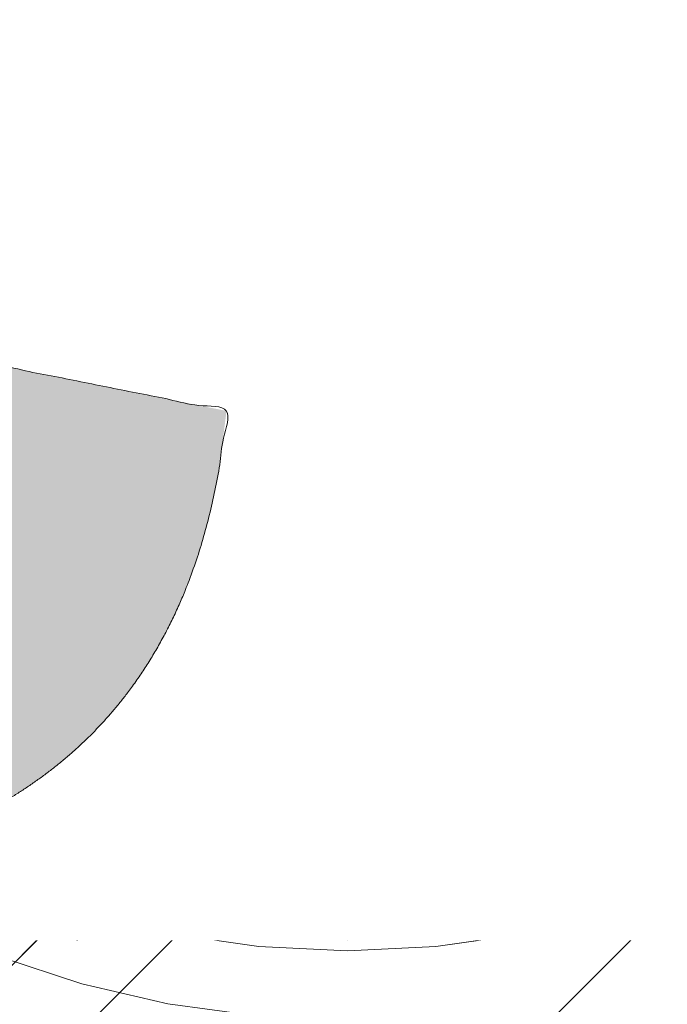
# Model space of a CAD drawing. Header units: inches. Extents: x -416 to -272, y -73 to 47.
# Tile 161 of 206: x -335.215 to -334.245, y -6.659 to -5.185. Entities that reach past the tile are written whole.
import ezdxf

# ---------------------------------------------------------------- set-up
doc = ezdxf.new("R2010")
doc.units = ezdxf.units.IN
doc.header["$LTSCALE"] = 32
doc.header["$MEASUREMENT"] = 0
doc.header["$PDMODE"] = 1
doc.header["$PDSIZE"] = -2
doc.linetypes.add('Dash Style-1', pattern=[0.083328, 0.041656, -0.041672])
for name, color, linetype, lineweight in [('Black', 7, 'Continuous', 18), ('DashLine', 7, 'Continuous', 13), ('DashLineFill', 7, 'Dash Style-1', 13), ('Drawing', 7, 'Continuous', 18), ('Metal-DeskStructure', 7, 'Continuous', 13), ('None', 7, 'Continuous', 18), ('SolidLine', 7, 'Continuous', 15), ('Wood_1-H', 7, 'Continuous', 13)]:
    doc.layers.add(name, color=color, linetype=linetype, lineweight=lineweight)
doc.layers.add('Metal-Leg', color=7, linetype='Continuous', lineweight=18, true_color=0x4c4c4c)
pattern_1 = [(45, (0, 0), (-1.61301565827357, 1.935715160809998), []), (45, (-1.0608, 1.0608), (-0.4723460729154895, 0.4167612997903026), [])]

# ---------------------------------------------------------------- blocks, each defined once
blk = doc.blocks.new('1BRPFY-Leg_Plate (2D)')
at = {"layer": 'DashLineFill', "linetype": 'Continuous', "lineweight": 13}
h = blk.add_hatch(dxfattribs=at)
h.set_pattern_fill('Steel', color=253, style=0, pattern_type=2)
h.set_pattern_definition(pattern_1)
edge = h.paths.add_edge_path()
edge.add_arc((-1.704724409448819, 1.704724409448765), 0.1259842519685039, 90, 180, ccw=False)
edge.add_line((-1.704724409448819, 1.830708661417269), (1.704724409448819, 1.830708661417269))
edge.add_arc((1.704724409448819, 1.704724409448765), 0.1259842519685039, 0, 90, ccw=False)
edge.add_line((1.830708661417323, 1.704724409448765), (1.830708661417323, -1.704724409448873))
edge.add_arc((1.704724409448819, -1.704724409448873), 0.125984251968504, -89.99999999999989, 1.1368683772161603e-13, ccw=False)
edge.add_line((1.704724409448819, -1.830708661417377), (-1.704724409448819, -1.830708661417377))
edge.add_arc((-1.704724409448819, -1.704724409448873), 0.125984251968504, 180, 269.99999999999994, ccw=False)
edge.add_line((-1.830708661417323, -1.704724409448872), (-1.830708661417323, 1.704724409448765))
blk = doc.blocks.new('1BRPX8-Util_Bkt_Lg-F (2D)')
at = {"layer": 'DashLineFill', "linetype": 'Continuous', "lineweight": 13}
h = blk.add_hatch(dxfattribs=at)
h.set_pattern_fill('Steel', color=253, style=0, pattern_type=2)
h.set_pattern_definition(pattern_1)
edge = h.paths.add_edge_path()
edge.add_line((-4.468503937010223, 7.539370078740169), (-2.421259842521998, 7.539370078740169))
edge.add_line((-2.421259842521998, 7.539370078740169), (-2.421259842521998, 7.917322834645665))
edge.add_arc((-2.303149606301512, 7.91732283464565), 0.1181102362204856, 90.0000000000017, 179.9999999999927, ccw=False)
edge.add_line((-2.303149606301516, 8.035433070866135), (2.303149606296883, 8.035433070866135))
edge.add_arc((2.30314960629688, 7.917322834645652), 0.1181102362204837, 6.423306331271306e-12, 89.99999999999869, ccw=False)
edge.add_line((2.421259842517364, 7.917322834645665), (2.421259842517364, 7.539370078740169))
edge.add_line((2.421259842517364, 7.539370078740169), (4.46850393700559, 7.539370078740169))
edge.add_line((4.46850393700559, 7.539370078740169), (4.46850393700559, 7.405511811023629))
edge.add_line((4.46850393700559, 7.405511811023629), (3.129921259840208, 7.405511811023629))
edge.add_line((3.129921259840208, 7.405511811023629), (3.129921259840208, -2.011811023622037))
edge.add_line((3.129921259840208, -2.011811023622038), (4.46850393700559, -2.011811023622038))
edge.add_line((4.46850393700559, -2.011811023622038), (4.46850393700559, -2.145669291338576))
edge.add_line((4.46850393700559, -2.145669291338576), (2.421259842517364, -2.145669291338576))
edge.add_line((2.421259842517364, -2.145669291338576), (2.421259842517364, -2.523622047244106))
edge.add_arc((2.303149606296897, -2.523622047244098), 0.1181102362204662, 269.9999999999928, 359.9999999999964, ccw=False)
edge.add_line((2.303149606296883, -2.641732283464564), (-2.303149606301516, -2.641732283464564))
edge.add_arc((-2.303149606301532, -2.523622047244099), 0.1181102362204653, 180.0000000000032, 270.0000000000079, ccw=False)
edge.add_line((-2.421259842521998, -2.523622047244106), (-2.421259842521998, -2.145669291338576))
edge.add_line((-2.421259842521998, -2.145669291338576), (-4.468503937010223, -2.145669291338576))
edge.add_line((-4.468503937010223, -2.145669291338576), (-4.468503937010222, -2.011811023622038))
edge.add_line((-4.468503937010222, -2.011811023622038), (-3.129921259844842, -2.011811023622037))
edge.add_line((-3.129921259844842, -2.011811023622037), (-3.129921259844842, 7.405511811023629))
edge.add_line((-3.129921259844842, 7.405511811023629), (-4.468503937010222, 7.405511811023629))
edge.add_line((-4.468503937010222, 7.405511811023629), (-4.468503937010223, 7.539370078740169))
at = {"layer": 'SolidLine', "flags": 128}
for points in [[(-0.4952337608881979, 1.104019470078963), (-0.4571237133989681, 1.081177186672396), (-0.4214361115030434, 1.054709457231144), (-0.3885146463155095, 1.024871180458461), (-0.3586763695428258, 0.9919497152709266), (-0.3322086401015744, 0.9562621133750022), (-0.3093663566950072, 0.9181520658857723), (-0.290369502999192, 0.8779865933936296), (-0.2754010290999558, 0.836152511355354), (-0.2646050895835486, 0.7930527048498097), (-0.2580856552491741, 0.7491022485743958), (-0.2559055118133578, 0.704724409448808), (-0.2580856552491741, 0.6603465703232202), (-0.2646050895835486, 0.6163961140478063), (-0.2754010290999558, 0.573296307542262), (-0.290369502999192, 0.5314622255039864), (-0.3093663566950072, 0.4912967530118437), (-0.3322086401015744, 0.4531867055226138), (-0.3586763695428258, 0.4174991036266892), (-0.3885146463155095, 0.3845776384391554), (-0.4214361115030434, 0.3547393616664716), (-0.4571237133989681, 0.3282716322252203), (-0.4952337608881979, 0.3054293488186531)], [(0.4952337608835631, 0.3054293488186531), (0.4571237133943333, 0.3282716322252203), (0.4214361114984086, 0.3547393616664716), (0.3885146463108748, 0.3845776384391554), (0.358676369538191, 0.4174991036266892), (0.3322086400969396, 0.4531867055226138), (0.3093663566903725, 0.4912967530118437), (0.2903695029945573, 0.5314622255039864), (0.275401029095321, 0.573296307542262), (0.2646050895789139, 0.6163961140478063), (0.2580856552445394, 0.6603465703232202), (0.2559055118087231, 0.704724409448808), (0.2580856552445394, 0.7491022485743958), (0.2646050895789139, 0.7930527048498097), (0.275401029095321, 0.836152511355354), (0.2903695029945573, 0.8779865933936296), (0.3093663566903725, 0.9181520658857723), (0.3322086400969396, 0.9562621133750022), (0.358676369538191, 0.9919497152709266), (0.3885146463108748, 1.024871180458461), (0.4214361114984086, 1.054709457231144), (0.4571237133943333, 1.081177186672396), (0.4952337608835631, 1.104019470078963)]]:
    blk.add_lwpolyline(points, dxfattribs=at)
blk = doc.blocks.new('Slate-LegBrace (2D)')
at = {"layer": 'DashLineFill', "linetype": 'Continuous', "lineweight": 13}
h = blk.add_hatch(dxfattribs=at)
h.set_pattern_fill('Steel', color=253, style=0, pattern_type=2)
h.set_pattern_definition(pattern_1)
edge = h.paths.add_edge_path()
edge.add_line((-2.199587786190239, 0.1351515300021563), (-1.374775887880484, 0.1351515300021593))
edge.add_arc((3.774758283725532e-15, 0.01355418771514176), 1.380142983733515, 5.054592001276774, 174.9454079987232, ccw=False)
edge.add_line((1.374775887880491, 0.1351515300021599), (2.199718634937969, 0.1351515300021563))
edge.add_arc((6.542437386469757e-05, 0.01705725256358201), 2.202821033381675, 3.073127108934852, 176.9268728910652)
h = blk.add_hatch(dxfattribs=at)
h.set_pattern_fill('Steel', color=253, style=0, pattern_type=2)
h.set_pattern_definition(pattern_1)
edge = h.paths.add_edge_path()
edge.add_line((-2.191696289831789, 0.2375138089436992), (-1.463739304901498, 0.2375137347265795))
edge.add_arc((6.542437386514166e-05, 0.01704129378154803), 1.480314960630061, 8.565281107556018, 171.4347188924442, ccw=False)
edge.add_line((1.463870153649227, 0.2375137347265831), (2.191827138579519, 0.2375138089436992))
edge.add_line((2.191827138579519, 0.2375138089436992), (2.19971863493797, 0.1351515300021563))
edge.add_line((2.19971863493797, 0.1351515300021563), (1.374775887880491, 0.1351515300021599))
edge.add_arc((3.33066907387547e-15, 0.01355418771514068), 1.380142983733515, 5.054592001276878, 174.9454079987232)
edge.add_line((-1.374775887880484, 0.1351515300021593), (-2.19958778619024, 0.1351515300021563))
edge.add_line((-2.19958778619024, 0.1351515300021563), (-2.191696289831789, 0.2375138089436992))
at = {"layer": 'DashLineFill', "flags": 128}
for points in [[(-2.199587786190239, 0.1351515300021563), (-1.374775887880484, 0.1351515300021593, -0.9154551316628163), (1.374775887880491, 0.1351515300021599), (2.199718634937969, 0.1351515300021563, 0.9477524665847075)], [(-2.191696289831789, 0.2375138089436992), (-1.463739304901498, 0.2375137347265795, -0.8606629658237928), (1.463870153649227, 0.2375137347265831), (2.191827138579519, 0.2375138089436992), (2.19971863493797, 0.1351515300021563), (1.374775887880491, 0.1351515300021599, 0.9154551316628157), (-1.374775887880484, 0.1351515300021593), (-2.19958778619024, 0.1351515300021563)]]:
    blk.add_lwpolyline(points, format="xyb", close=True, dxfattribs=at)
blk = doc.blocks.new('TLLegSleeve (2D)')
at = {"layer": 'DashLineFill', "linetype": 'Continuous', "lineweight": 13}
h = blk.add_hatch(dxfattribs=at)
h.set_pattern_fill('Steel', color=253, style=0, pattern_type=2)
h.set_pattern_definition(pattern_1)
edge = h.paths.add_edge_path()
edge.add_line((1.08267716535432, 1.402343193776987), (1.08267716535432, 2.913385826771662))
edge.add_arc((-1.707523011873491e-13, 2.913385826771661), 1.08267716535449, 4.479377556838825e-14, 180)
edge.add_line((-1.082677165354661, 2.913385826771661), (-1.08267716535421, 1.402343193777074))
edge.add_arc((-1.332267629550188e-15, 2.886579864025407e-15), 1.771653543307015, 127.6698869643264, 412.330113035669)
edge.add_line((1.08267716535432, 1.402343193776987), (1.08267716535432, 1.402343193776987))
edge = h.paths.add_edge_path()
edge.add_arc((1.665334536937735e-15, 2.91338582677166), 0.7480314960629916, 0, 180, ccw=False)
edge.add_arc((1.665334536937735e-15, 2.91338582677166), 0.7480314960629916, 180, 360, ccw=False)
edge = h.paths.add_edge_path()
edge.add_arc((-1.723066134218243e-13, 9.149983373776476e-17), 1.437007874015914, 0, 180, ccw=False)
edge.add_arc((-1.723066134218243e-13, 5.70119602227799e-16), 1.437007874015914, 180, 360, ccw=False)
at = {"layer": 'DashLineFill', "flags": 128}
for points in [[(1.08267716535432, 1.402343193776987), (1.08267716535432, 2.913385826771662, 0.9999999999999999), (-1.082677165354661, 2.913385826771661), (-1.08267716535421, 1.402343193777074, 2.931618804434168), (1.08267716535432, 1.402343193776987)], [(-1.437007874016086, 3.308097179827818e-16, -0.9999999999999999), (1.437007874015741, 3.308097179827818e-16, -0.9999999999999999)]]:
    blk.add_lwpolyline(points, format="xyb", close=True, dxfattribs=at)
blk = doc.blocks.new('Group-105')
at = {"layer": 'SolidLine', "flags": 128}
blk.add_lwpolyline([(61.27952755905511, -8.30708661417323, -0.414213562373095), (62.99212598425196, -6.594488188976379, -0.414213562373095), (64.70472440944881, -8.30708661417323, -0.414213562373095), (62.99212598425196, -10.01968503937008, -0.414213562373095)], format="xyb", close=True, dxfattribs=at)
at = {"layer": 'Wood_1-H', "color": 7}
for name in ['1BRPX8-Util_Bkt_Lg-F (2D)', 'TLLegSleeve (2D)', 'Slate-LegBrace (2D)', '1BRPFY-Leg_Plate (2D)']:
    blk.add_blockref(name, (62.99212598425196, -8.30708661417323), dxfattribs=at)
blk = doc.blocks.new('Group-49')
at = {"layer": 'Metal-DeskStructure', "color": 7, "flags": 128}
blk.add_lwpolyline([(0.8051100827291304, 0.3242076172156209), (0.6569804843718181, -0.1001143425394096), (0.9545622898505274, -0.1001143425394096)], close=True, dxfattribs=at)
at = {"layer": 'Metal-DeskStructure', "color": 7}
blk.add_open_spline([(1.174112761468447, -0.3918349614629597), (1.184693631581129, -0.4210075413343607), (1.168822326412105, -0.4369198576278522), (1.14501536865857, -0.439571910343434), (1.104014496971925, -0.439571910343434), (1.078886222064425, -0.4369198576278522), (1.066982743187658, -0.4329417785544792), (1.060369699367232, -0.4236595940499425), (1.057724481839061, -0.4170294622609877), (1.021353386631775, -0.3010040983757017), (0.9849822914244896, -0.1849787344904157), (0.807093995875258, -0.1849787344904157), (0.6292057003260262, -0.1849787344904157), (0.5941572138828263, -0.2996780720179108), (0.5591087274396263, -0.4143774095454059), (0.5564635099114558, -0.4210075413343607), (0.5498504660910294, -0.4302897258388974), (0.5379469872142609, -0.4369198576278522), (0.5141400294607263, -0.439571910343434), (0.477108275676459, -0.439571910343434), (0.4519787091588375, -0.4355938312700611), (0.4427204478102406, -0.4249856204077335), (0.4427204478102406, -0.4050952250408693), (0.4480108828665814, -0.3905089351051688), (0.5915119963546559, 0.0006630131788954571), (0.7350131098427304, 0.3918349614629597), (0.7376583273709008, 0.3971390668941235), (0.7469165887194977, 0.4037691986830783), (0.7627866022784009, 0.4077472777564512), (0.789238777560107, 0.4090720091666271), (0.8302396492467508, 0.4090720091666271), (0.8580131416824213, 0.4077472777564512), (0.8752070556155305, 0.4037691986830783), (0.8844653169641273, 0.3971390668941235), (0.8871105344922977, 0.3918349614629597), (1.030611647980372, 0), (1.174112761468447, -0.3918349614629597)], degree=2, knots=[0, 0, 0, 0.01595318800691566, 0.02392978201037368, 0.03190637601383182, 0.03938443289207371, 0.04686248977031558, 0.05434054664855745, 0.06181860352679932, 0.06181860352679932, 0.1891978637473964, 0.1891978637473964, 0.3755520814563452, 0.3755520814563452, 0.5011946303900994, 0.5011946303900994, 0.5086726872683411, 0.5161507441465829, 0.5236288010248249, 0.5311068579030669, 0.5385854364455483, 0.5460640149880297, 0.5535425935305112, 0.5610211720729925, 0.5610211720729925, 0.7618481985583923, 0.7618481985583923, 0.7647050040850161, 0.7675618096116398, 0.7704186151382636, 0.7732754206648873, 0.7763226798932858, 0.7793699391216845, 0.7824171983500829, 0.7854644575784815, 0.7854644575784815, 1, 1, 1], dxfattribs=at)
blk = doc.blocks.new('TL14_lower_leg (2D)')
at = {"layer": 'DashLine', "flags": 128}
blk.add_lwpolyline([(-1.377952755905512, -1.783045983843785e-14), (-1.371317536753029, 0.1350629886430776), (-1.351475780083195, 0.2688252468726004), (-1.318618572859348, 0.3999985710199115), (-1.27306234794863, 0.5273196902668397), (-1.215245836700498, 0.6495624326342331), (-1.145725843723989, 0.7655495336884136), (-1.065171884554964, 0.8741639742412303), (-0.9743597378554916, 0.9743597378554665), (-0.8741639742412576, 1.065171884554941), (-0.7655495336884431, 1.14572584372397), (-0.6495624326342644, 1.215245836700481), (-0.5273196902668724, 1.273062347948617), (-0.3999985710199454, 1.318618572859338), (-0.2688252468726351, 1.351475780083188), (-0.135062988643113, 1.371317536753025), (-1.777195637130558e-14, 1.377952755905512), (0.1350629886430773, 1.371317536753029), (0.2688252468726, 1.351475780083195), (0.3999985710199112, 1.318618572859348), (0.5273196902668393, 1.27306234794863)], dxfattribs=at)
at = {"layer": 'Metal-DeskStructure', "color": 7}
blk.add_blockref('Group-49', (0, 0), dxfattribs=at)
blk = doc.blocks.new('Group-50')
at = {"layer": 'DashLineFill', "linetype": 'Continuous', "lineweight": 13}
h = blk.add_hatch(dxfattribs=at)
h.set_pattern_fill('Steel', color=253, style=0, pattern_type=2)
h.set_pattern_definition(pattern_1)
h.paths.add_polyline_path([(-2.066929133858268, 1.397637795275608), (2.066929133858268, 1.397637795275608), (2.066929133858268, 0.1377952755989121), (2.106299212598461, 0.1377952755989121), (2.106299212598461, -0.1377952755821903), (2.066929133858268, -0.1377952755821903), (2.066929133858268, -5.275590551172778), (2.106299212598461, -5.275590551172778), (2.106299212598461, -5.55118110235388), (2.066929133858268, -5.55118110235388), (2.066929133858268, -5.82677165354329), (-2.066929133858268, -5.82677165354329), (-2.066929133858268, -5.55118110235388), (-2.106299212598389, -5.55118110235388), (-2.106299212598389, -5.275590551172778), (-2.066929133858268, -5.275590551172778), (-2.066929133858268, -0.1377952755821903), (-2.106299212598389, -0.1377952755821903), (-2.106299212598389, 0.1377952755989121), (-2.066929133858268, 0.1377952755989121)])
at = {"layer": 'DashLineFill', "flags": 128}
blk.add_lwpolyline([(-2.066929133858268, 1.397637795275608), (2.066929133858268, 1.397637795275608), (2.066929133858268, 0.1377952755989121), (2.106299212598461, 0.1377952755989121), (2.106299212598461, -0.1377952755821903), (2.066929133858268, -0.1377952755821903), (2.066929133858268, -5.275590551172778), (2.106299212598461, -5.275590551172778), (2.106299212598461, -5.55118110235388), (2.066929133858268, -5.55118110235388), (2.066929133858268, -5.82677165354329), (-2.066929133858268, -5.82677165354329), (-2.066929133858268, -5.55118110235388), (-2.106299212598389, -5.55118110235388), (-2.106299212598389, -5.275590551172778), (-2.066929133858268, -5.275590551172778), (-2.066929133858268, -0.1377952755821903), (-2.106299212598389, -0.1377952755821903), (-2.106299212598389, 0.1377952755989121), (-2.066929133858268, 0.1377952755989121)], close=True, dxfattribs=at)
blk = doc.blocks.new('TL14_upper_leg (2D)')
at = {"layer": 'DashLine', "flags": 128}
blk.add_lwpolyline([(-1.22047244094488, 7.47323834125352e-17), (-1.214595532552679, 0.1196272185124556), (-1.197021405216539, 0.2381023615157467), (-1.167919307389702, 0.3542844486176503), (-1.127569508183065, 0.467054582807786), (-1.076360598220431, 0.5753267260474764), (-1.01478574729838, 0.6780581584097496), (-0.9434379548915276, 0.7742595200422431), (-0.8630043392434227, 0.8630043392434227), (-0.7742595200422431, 0.9434379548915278), (-0.6780581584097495, 1.01478574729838), (-0.5753267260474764, 1.076360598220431), (-0.4670545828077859, 1.127569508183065), (-0.3542844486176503, 1.167919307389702), (-0.2381023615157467, 1.197021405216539), (-0.1196272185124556, 1.214595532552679), (0, 1.22047244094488), (0.1196272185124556, 1.214595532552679), (0.2381023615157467, 1.197021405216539), (0.3542844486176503, 1.167919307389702), (0.4670545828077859, 1.127569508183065), (0.5753267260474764, 1.076360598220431)], dxfattribs=at)
at = {"layer": 'Metal-Leg', "linetype": 'Continuous', "lineweight": 5}
blk.add_point((0, 7.161375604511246e-14), dxfattribs=at)
at = {"layer": 'DashLine', "color": 7}
blk.add_blockref('Group-50', (0, 0), dxfattribs=at)
blk = doc.blocks.new('Group-51')
at = {"layer": 'DashLine'}
for p, q in [((0.0001991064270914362, -3.582677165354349), (0.0001991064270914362, -3.346456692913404)), ((-0.117911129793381, -3.700787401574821), (-0.3541316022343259, -3.700787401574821)), ((0.1183093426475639, -3.700787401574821), (0.3545298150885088, -3.700787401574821)), ((0.0001991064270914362, -3.818897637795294), (0.0001991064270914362, -4.055118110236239))]:
    blk.add_line(p, q, dxfattribs=at)
at = {"layer": 'DashLine', "flags": 128}
blk.add_lwpolyline([(-0.2557064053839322, -3.700787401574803), (-0.254474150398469, -3.675704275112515), (-0.2507892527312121, -3.650862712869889), (-0.2446871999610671, -3.626501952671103), (-0.2362267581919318, -3.602856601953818), (-0.2254894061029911, -3.580154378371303), (-0.2125785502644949, -3.558613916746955), (-0.1976185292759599, -3.538442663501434), (-0.180753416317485, -3.51983487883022), (-0.1621456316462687, -3.502969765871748), (-0.1419743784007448, -3.488009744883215), (-0.1204339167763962, -3.475098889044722), (-0.09773169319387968, -3.464361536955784), (-0.07408634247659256, -3.455901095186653), (-0.04972558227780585, -3.449799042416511), (-0.02488402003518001, -3.446114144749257), (0.0001991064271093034, -3.444881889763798), (0.02528223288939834, -3.446114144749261), (0.05012379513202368, -3.449799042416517), (0.07448455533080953, -3.455901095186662), (0.09812990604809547, -3.464361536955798), (0.1208321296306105, -3.475098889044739), (0.1423725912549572, -3.488009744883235), (0.1625438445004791, -3.50296976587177), (0.181151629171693, -3.519834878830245), (0.1980167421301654, -3.538442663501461), (0.2129767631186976, -3.558613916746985), (0.2258876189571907, -3.580154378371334), (0.2366249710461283, -3.60285660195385), (0.2450854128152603, -3.626501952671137), (0.2511874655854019, -3.650862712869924), (0.2548723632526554, -3.67570427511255), (0.2561046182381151, -3.700787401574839), (0.2548723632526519, -3.725870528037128), (0.251187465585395, -3.750712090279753), (0.24508541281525, -3.775072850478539), (0.2366249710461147, -3.798718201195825), (0.2258876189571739, -3.82142042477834), (0.2129767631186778, -3.842960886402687), (0.1980167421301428, -3.863132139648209), (0.1811516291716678, -3.881739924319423), (0.1625438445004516, -3.898605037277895), (0.1423725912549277, -3.913565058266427), (0.1208321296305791, -3.926475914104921), (0.09812990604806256, -3.937213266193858), (0.07448455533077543, -3.94567370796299), (0.05012379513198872, -3.951775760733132), (0.02528223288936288, -3.955460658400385), (0.0001991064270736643, -3.956692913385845), (-0.02488402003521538, -3.955460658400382), (-0.04972558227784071, -3.951775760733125), (-0.07408634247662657, -3.94567370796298), (-0.09773169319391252, -3.937213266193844), (-0.1204339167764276, -3.926475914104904), (-0.1419743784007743, -3.913565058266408), (-0.1621456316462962, -3.898605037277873), (-0.1807534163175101, -3.881739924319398), (-0.1976185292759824, -3.863132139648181), (-0.2125785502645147, -3.842960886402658), (-0.2254894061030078, -3.821420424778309), (-0.2362267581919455, -3.798718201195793), (-0.2446871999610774, -3.775072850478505), (-0.250789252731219, -3.750712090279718), (-0.2544741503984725, -3.725870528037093)], close=True, dxfattribs=at)
blk = doc.blocks.new('1BRPT9-Bracket (2D)')
at = {"layer": 'DashLineFill', "linetype": 'Continuous', "lineweight": 13}
h = blk.add_hatch(dxfattribs=at)
h.set_pattern_fill('Steel', color=253, style=0, pattern_type=2)
h.set_pattern_definition(pattern_1)
edge = h.paths.add_edge_path()
edge.add_line((-2.32206875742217, -8.74015748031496), (-2.32206875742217, 8.740157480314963))
edge.add_line((-2.32206875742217, 8.740157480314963), (1.677931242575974, 8.740157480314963))
edge.add_arc((1.677931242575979, 8.488188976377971), 0.2519685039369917, -3.979039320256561e-12, 90.0000000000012, ccw=False)
edge.add_line((1.929899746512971, 8.488188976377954), (1.929899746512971, 7.480314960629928))
edge.add_line((1.929899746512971, 7.480314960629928), (2.323600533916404, 7.461135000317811))
edge.add_line((2.323600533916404, 7.461135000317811), (2.323600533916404, -7.480314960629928))
edge.add_line((2.323600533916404, -7.480314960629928), (1.929899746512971, -7.480314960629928))
edge.add_line((1.929899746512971, -7.480314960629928), (1.929899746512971, -8.488188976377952))
edge.add_arc((1.677931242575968, -8.488188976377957), 0.2519685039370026, -90.00000000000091, 1.0800249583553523e-12, ccw=False)
edge.add_line((1.677931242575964, -8.74015748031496), (-2.32206875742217, -8.74015748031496))
at = {"layer": 'Metal-DeskStructure', "color": 7}
blk.add_blockref('Group-51', (0, 0), dxfattribs=at)
blk = doc.blocks.new('Group-73')
at = {"layer": 'Metal-DeskStructure', "linetype": 'Continuous', "lineweight": 0, "true_color": 0xff0000}
blk.add_hatch(color=1, dxfattribs=at).paths.add_polyline_path([(1.696691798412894, -0.9301181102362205), (1.696691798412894, -1.274606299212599), (0.1120461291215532, -1.274606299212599), (0.1117940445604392, -1.244883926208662), (0.1126520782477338, -1.21546436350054), (0.1146202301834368, -1.186347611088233), (0.1176985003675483, -1.15753366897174), (0.1218868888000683, -1.129022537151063), (0.1271853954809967, -1.1008142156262), (0.1335940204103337, -1.072908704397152), (0.1411127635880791, -1.045306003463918), (0.1549813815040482, -1.000302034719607), (0.1707507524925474, -0.9557186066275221), (0.1884208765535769, -0.9115557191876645), (0.2079917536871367, -0.8678133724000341), (0.2294633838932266, -0.8244915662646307), (0.2528357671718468, -0.7815903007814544), (0.2781089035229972, -0.7391095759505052), (0.3052827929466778, -0.6970493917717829), (0.3357030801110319, -0.6545855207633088), (0.3707154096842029, -0.6108937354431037), (0.4103197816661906, -0.5659740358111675), (0.4545161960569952, -0.5198264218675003), (0.5033046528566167, -0.4724508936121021), (0.556685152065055, -0.4238474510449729), (0.6146576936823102, -0.3740160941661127), (0.6772222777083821, -0.3229568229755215), (0.7737142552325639, -0.2345473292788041), (0.8618799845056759, -0.1517895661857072), (0.941719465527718, -0.07468353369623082), (1.013232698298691, -0.003229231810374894), (1.076419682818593, 0.06257333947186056), (1.131280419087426, 0.1227241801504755), (1.177814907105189, 0.17722329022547), (1.216023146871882, 0.226070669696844), (1.247940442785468, 0.2720417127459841), (1.275602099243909, 0.3179118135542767), (1.299008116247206, 0.3636809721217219), (1.318158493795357, 0.4093491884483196), (1.333053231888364, 0.4549164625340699), (1.343692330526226, 0.5003827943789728), (1.350075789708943, 0.5457481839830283), (1.352203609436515, 0.5910126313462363), (1.350445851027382, 0.633224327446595), (1.345172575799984, 0.6737371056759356), (1.33638378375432, 0.7125509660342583), (1.32407947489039, 0.7496659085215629), (1.308259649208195, 0.7850819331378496), (1.288924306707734, 0.8187990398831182), (1.266073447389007, 0.8508172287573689), (1.239707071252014, 0.8811364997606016), (1.21053162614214, 0.9087644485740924), (1.179253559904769, 0.9327086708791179), (1.1458728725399, 0.9529691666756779), (1.110389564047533, 0.9695459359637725), (1.072803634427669, 0.9824389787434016), (1.033115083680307, 0.9916482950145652), (0.9913239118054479, 0.9971738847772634), (0.9474301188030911, 0.9990157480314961), (0.9007274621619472, 0.9970140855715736), (0.8564301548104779, 0.9910090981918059), (0.814538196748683, 0.9810007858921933), (0.7750515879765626, 0.9669891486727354), (0.7379703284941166, 0.9489741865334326), (0.7032944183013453, 0.9269558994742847), (0.6710238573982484, 0.9009342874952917), (0.6411586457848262, 0.8709093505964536), (0.6142706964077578, 0.8373520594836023), (0.5909319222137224, 0.8007333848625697), (0.5711423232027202, 0.7610533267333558), (0.5549018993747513, 0.7183118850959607), (0.5422106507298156, 0.6725090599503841), (0.5330685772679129, 0.6236448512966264), (0.5274756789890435, 0.5717192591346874), (0.5254319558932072, 0.516732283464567), (0.1809437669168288, 0.5856299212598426), (0.1914063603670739, 0.6671096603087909), (0.2071842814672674, 0.7436104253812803), (0.2282775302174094, 0.8151322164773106), (0.2546861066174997, 0.8816750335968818), (0.2864100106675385, 0.943238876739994), (0.3234492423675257, 0.9998237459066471), (0.3658038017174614, 1.051429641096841), (0.4134736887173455, 1.098056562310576), (0.4659542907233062, 1.139435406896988), (0.5227409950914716, 1.175297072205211), (0.5838338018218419, 1.205641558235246), (0.6492327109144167, 1.230468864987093), (0.7189377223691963, 1.249778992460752), (0.7929488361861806, 1.263571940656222), (0.8712660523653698, 1.271847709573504), (0.9538893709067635, 1.274606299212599), (1.037496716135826, 1.271486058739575), (1.116612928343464, 1.262125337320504), (1.191238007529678, 1.246524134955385), (1.261371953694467, 1.22468245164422), (1.327014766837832, 1.196600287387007), (1.388166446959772, 1.162277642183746), (1.444826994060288, 1.121714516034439), (1.496996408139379, 1.074910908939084), (1.543800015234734, 1.023481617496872), (1.584363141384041, 0.9690414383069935), (1.618685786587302, 0.9115903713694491), (1.646767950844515, 0.8511284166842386), (1.66860963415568, 0.7876555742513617), (1.684210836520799, 0.7211718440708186), (1.69357155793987, 0.6516772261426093), (1.696691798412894, 0.5791717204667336), (1.695766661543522, 0.5418296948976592), (1.692991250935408, 0.5046222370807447), (1.688365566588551, 0.46754934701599), (1.681889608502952, 0.4306110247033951), (1.67356337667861, 0.3938072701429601), (1.663386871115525, 0.3571380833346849), (1.651360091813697, 0.3206034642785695), (1.637483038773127, 0.284203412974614), (1.621452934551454, 0.2476351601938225), (1.602967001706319, 0.2105959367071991), (1.582025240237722, 0.1730857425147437), (1.558627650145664, 0.1351045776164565), (1.532774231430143, 0.09665244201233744), (1.50446498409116, 0.05772933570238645), (1.473699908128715, 0.01833525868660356), (1.440479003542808, -0.02152978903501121), (1.403490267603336, -0.06341332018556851), (1.361421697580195, -0.108862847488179), (1.314273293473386, -0.1578783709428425), (1.262045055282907, -0.2104598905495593), (1.20473698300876, -0.2666074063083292), (1.142349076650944, -0.3263209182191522), (1.07488133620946, -0.3896004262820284), (1.002333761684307, -0.4564459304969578), (0.939382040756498, -0.5112058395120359), (0.8829399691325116, -0.5613736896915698), (0.8330075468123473, -0.6069494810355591), (0.789584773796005, -0.6479332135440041), (0.7526716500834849, -0.6843248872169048), (0.7222681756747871, -0.716124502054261), (0.6983743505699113, -0.7433320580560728), (0.6809901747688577, -0.7659475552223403), (0.6671720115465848, -0.7862922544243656), (0.6539762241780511, -0.8066874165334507), (0.6414028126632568, -0.8271330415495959), (0.6294517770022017, -0.8476291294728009), (0.6181231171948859, -0.8681756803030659), (0.6074168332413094, -0.8887726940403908), (0.5973329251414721, -0.9094201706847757), (0.5878713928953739, -0.9301181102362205)])
at = {"layer": 'Metal-DeskStructure', "color": 7}
blk.add_open_spline([(1.696691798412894, -0.9301181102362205), (1.696691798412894, -1.102362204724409), (1.696691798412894, -1.274606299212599), (0.9043689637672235, -1.274606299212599), (0.1120461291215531, -1.274606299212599), (0.1088175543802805, -1.155111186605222), (0.1411127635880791, -1.045306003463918), (0.192785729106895, -0.8644490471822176), (0.4177798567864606, -0.5296497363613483), (0.6772222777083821, -0.3229568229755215), (1.079842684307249, 0.04198461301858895), (1.352203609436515, 0.410156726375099), (1.352203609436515, 0.763257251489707), (1.127210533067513, 0.999015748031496), (0.7558087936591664, 0.999015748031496), (0.5265084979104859, 0.742802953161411), (0.5254319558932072, 0.516732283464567), (0.353187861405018, 0.5511811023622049), (0.1809437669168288, 0.5856299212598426), (0.2121634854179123, 0.9215068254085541), (0.614783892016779, 1.274606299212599), (1.297301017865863, 1.274606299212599), (1.696691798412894, 0.8752155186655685), (1.696691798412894, 0.4295344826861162), (1.57827427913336, 0.1388723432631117), (1.302683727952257, -0.1819319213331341), (1.002333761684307, -0.4564459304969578), (0.737507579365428, -0.6846696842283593), (0.6244727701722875, -0.8472254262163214), (0.5878713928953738, -0.9301181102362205), (1.142281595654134, -0.9301181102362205), (1.696691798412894, -0.9301181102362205)], degree=2, knots=[0, 0, 0, 0.02128628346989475, 0.02128628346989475, 0.1192031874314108, 0.1192031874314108, 0.1339760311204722, 0.1339760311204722, 0.1582533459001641, 0.1825306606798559, 0.1825306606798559, 0.2223012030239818, 0.2620717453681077, 0.2999486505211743, 0.3378255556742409, 0.3781971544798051, 0.4185687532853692, 0.4185687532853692, 0.4499368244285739, 0.4499368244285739, 0.5101754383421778, 0.5704140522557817, 0.6314176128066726, 0.6924211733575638, 0.7232558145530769, 0.75409045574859, 0.7849250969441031, 0.7849250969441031, 0.8114174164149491, 0.8379097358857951, 0.8379097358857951, 1, 1, 1], dxfattribs=at)
blk = doc.blocks.new('SlateLegLocator-L2')
at = {"color": 255, "linetype": 'Dash Style-1', "lineweight": 5}
blk.add_wipeout([(-2.106299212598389, 1.3779527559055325), (2.10629921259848, 1.3779527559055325), (2.10629921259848, -5.807086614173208), (-2.106299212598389, -5.807086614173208)], dxfattribs=at).dxf.layer = 'Black'
at = {"layer": 'Black', "linetype": 'Dash Style-1', "lineweight": 5, "flags": 128}
blk.add_lwpolyline([(-2.106299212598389, 1.377952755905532), (2.106299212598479, 1.377952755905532), (2.106299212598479, -5.807086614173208), (-2.106299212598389, -5.807086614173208)], close=True, dxfattribs=at)
at = {"layer": 'Metal-DeskStructure', "color": 7}
blk.add_blockref('Group-73', (0, 0), dxfattribs=at)
blk = doc.blocks.new('Group-106')
at = {"layer": 'None', "color": 7, "rotation": 180}
blk.add_blockref('1BRPT9-Bracket (2D)', (62.99212598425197, -12.00787401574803), dxfattribs=at)
at = {"layer": 'None', "color": 7}
for name in ['1BRPFY-Leg_Plate (2D)', 'TL14_upper_leg (2D)', 'TL14_lower_leg (2D)']:
    blk.add_blockref(name, (62.99212598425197, -8.30708661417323), dxfattribs=at)
blk.add_blockref('SlateLegLocator-L2', (62.99212598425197, -8.30708661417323), dxfattribs=at)
blk = doc.blocks.new('Group-107')
at = {"layer": 'None'}
blk.add_blockref('Group-105', (0, 0), dxfattribs=at)
blk.add_blockref('Group-106', (0, 0), dxfattribs=at)
blk = doc.blocks.new('SL Credenza Desk (2D)-3')
at = {"layer": 'None'}
blk.add_blockref('Group-107', (0, 0), dxfattribs=at)
at = {"layer": 'Drawing', "color": 0, "flags": 1}
for tag in ['Tag', 'Catalog', 'Option1', 'Option2', 'Option3', 'Option4', 'Option5', 'Option6', 'Option7', 'Option8', 'Option9', 'Option10', 'Option11', 'Option12', 'Custom', 'FinishGroup', 'Discount', 'Item2', 'Item3', 'Item6', 'Item9', 'Item10', 'Item12', 'Item13', 'Item16', 'Item19', 'Item20', 'Item21', 'Item22', 'Item23', 'Item24', 'Item25', 'Item8', 'Item18', 'Item1', 'Item4', 'Item5', 'Item7', 'Item11', 'Item14', 'Item15', 'Item17']:
    blk.add_attdef(tag, (15.71916659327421, 1.485347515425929), '', height=0.007086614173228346, dxfattribs=at)
blk = doc.blocks.new('Group-108')
at = {"layer": 'Drawing', "rotation": 180}
blk.add_blockref('SL Credenza Desk (2D)-3', (87.72704060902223, 1.485347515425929), dxfattribs=at)
at = {"layer": 'Drawing', "color": 0, "flags": 1}
for tag in ['Tag', 'Catalog', 'Option1', 'Option2', 'Option3', 'Option4', 'Option5', 'Option6', 'Option7', 'Option8', 'Option9', 'Option10', 'Option11', 'Option12', 'Custom', 'FinishGroup', 'Discount', 'Item2', 'Item3', 'Item6', 'Item9', 'Item10', 'Item12', 'Item13', 'Item16', 'Item19', 'Item20', 'Item21', 'Item22', 'Item23', 'Item24', 'Item25', 'Item8', 'Item18', 'Item1', 'Item4', 'Item5', 'Item7', 'Item11', 'Item14', 'Item15', 'Item17']:
    blk.add_attdef(tag, (15.71916659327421, 1.485347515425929), '', height=0.007086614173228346, dxfattribs=at)

msp = doc.modelspace()

# ---------------------------------------------------------------- block references
at = {"layer": 'Drawing', "color": 7}
msp.add_blockref('Group-108', (-359.4593240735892, -14.97747349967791), dxfattribs=at)

doc.saveas('drawing.dxf')
